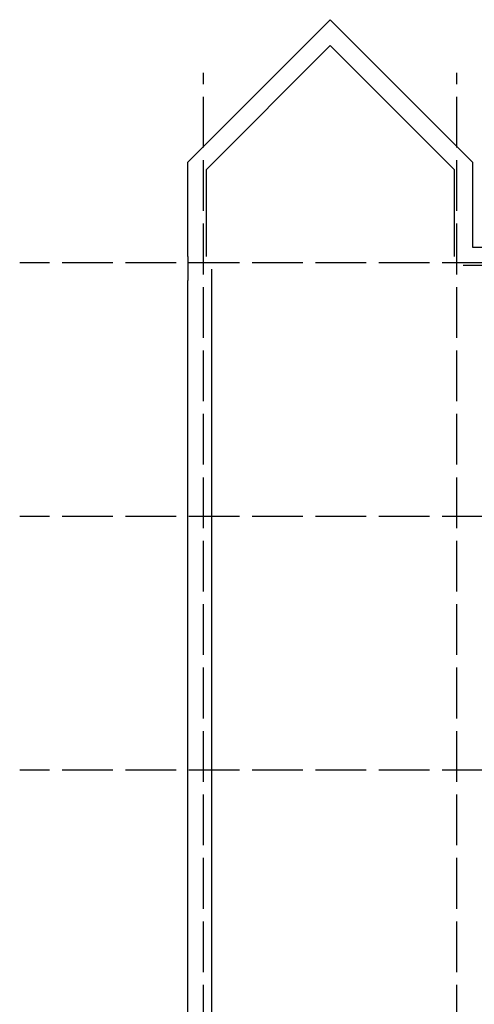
# Model space of a CAD drawing. Header units: millimetres. Extents: x -56303 to -45239, y -20463 to -4540.
# Tile 253 of 256: x -53858 to -52781, y -6869 to -4540. Entities that reach past the tile are written whole.
import ezdxf

# ---------------------------------------------------------------- set-up
doc = ezdxf.new("R2010")
doc.units = ezdxf.units.MM
doc.linetypes.add('ACAD_ISO02W100', pattern=[15, 12, -3])
doc.layers.add('_HVAC_podkład', color=8, linetype='Continuous')

msp = doc.modelspace()

# ---------------------------------------------------------------- linework, layer by layer
at = {"layer": '_HVAC_podkład'}
for p, q in [((-53122.44, -4540.47), (-53459.44, -4877.47)), ((-53122.44, -4540.47), (-52785.44, -4877.47)), ((-53416.44, -4895.28), (-53122.44, -4601.28)), ((-52828.44, -4895.28), (-53122.44, -4601.28)), ((-53459.44, -5100.47), (-53459.44, -4877.47)), ((-52785.44, -4877.47), (-52785.44, -5078.47)), ((-53416.44, -4895.28), (-53416.44, -5100.47)), ((-52828.44, -5100.47), (-52828.44, -4895.28)), ((-52785.44, -5078.47), (-51637.44, -5078.47)), ((-53459.44, -5100.47), (-53459.44, -5157.47)), ((-52237.44, -5121.47), (-52807.44, -5121.47)), ((-53403.44, -5130.47), (-53403.44, -5157.47))]:
    msp.add_line(p, q, dxfattribs=at)
at = {"layer": '_HVAC_podkład', "linetype": 'ACAD_ISO02W100', "ltscale": 10}
for p, q in [((-53422.44, -9042.66), (-53422.44, -4666.2)), ((-52822.44, -9042.66), (-52822.44, -4666.2)), ((-49287.21, -5115.47), (-53857.52, -5115.47)), ((-49287.21, -5715.47), (-53857.52, -5715.47)), ((-49287.21, -6315.47), (-53857.52, -6315.47))]:
    msp.add_line(p, q, dxfattribs=at)
at = {"layer": '_HVAC_podkład'}
for points in [[(-53403.44, -8764.97), (-53122.44, -9045.97), (-52841.44, -8764.97), (-52841.44, -8128.97), (-52785.44, -8128.97), (-52785.44, -8788.17), (-53122.44, -9125.17), (-53459.44, -8788.17), (-53459.44, -5157.47)], [(-53403.44, -5157.47), (-53403.44, -8764.97)]]:
    msp.add_lwpolyline(points, dxfattribs=at)

doc.saveas('drawing.dxf')
